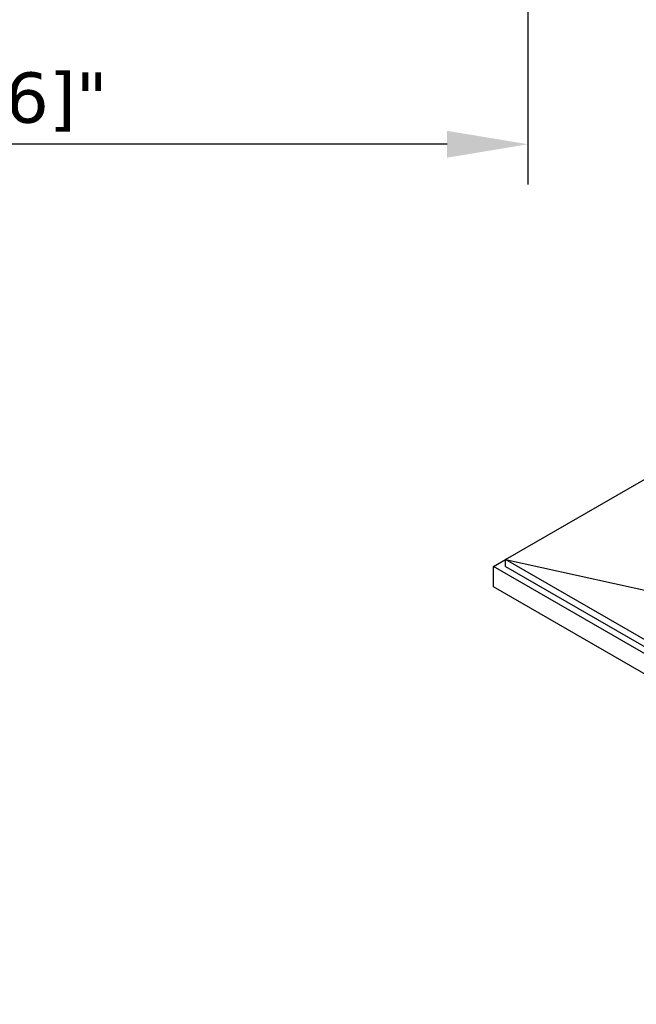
# Model space of a CAD drawing. Header units: millimetres. Extents: x -6858 to 6858, y -375 to 4365.
# Tile 4 of 97: x 1715 to 2174, y 973 to 1707. Entities that reach past the tile are written whole.
import ezdxf

# ---------------------------------------------------------------- set-up
doc = ezdxf.new("R2010")
doc.units = ezdxf.units.MM
doc.header["$LTSCALE"] = 15
doc.layers.add('_Sichtbarkanten', color=7, linetype='Continuous', lineweight=25)
doc.layers.add('Bemaßung (ISO)', color=7, linetype='Continuous', lineweight=25)
doc.styles.add('Notiztext (ISO)', font='verdana.ttf')
doc.dimstyles.new('wedi USA', dxfattribs={"dimscale": 15, "dimtxt": 2.5, "dimasz": 4, "dimexe": 2, "dimexo": 0.8, "dimgap": 0.3, "dimtad": 1, "dimdec": 1, "dimrnd": 1e-08, "dimtxsty": 'Notiztext (ISO)', "dimcen": 0.09, "dimclrd": 7, "dimclre": 7, "dimclrt": 256, "dimadec": 0, "dimazin": 2, "dimtfac": 0.6, "dimtmove": 0, "dimatfit": 3, "dimfxl": 1, "dimtolj": 1, "dimlwd": -1, "dimlwe": -1, "dimarcsym": 0})

# ---------------------------------------------------------------- blocks, each defined once
blk = doc.blocks.new('*D103')
at = {"layer": 'Bemaßung (ISO)', "color": 7, "transparency": 16777216}
for p, q in [((1178.45, 1949.77), (1178.45, 1583.78)), ((2092.85, 1949.77), (2092.85, 1583.78)), ((2032.85, 1613.78), (1238.45, 1613.78))]:
    blk.add_line(p, q, dxfattribs=at)
for points in [[(1238.45, 1623.78), (1238.45, 1603.78), (1178.45, 1613.78)], [(2032.85, 1623.78), (2032.85, 1603.78), (2092.85, 1613.78)]]:
    blk.add_solid(points, dxfattribs=at)
at = {"layer": 'Defpoints', "color": 0, "transparency": 16777216}
for p in [(1178.45, 1961.77), (2092.85, 1961.77), (1178.45, 1613.78)]:
    blk.add_point(p, dxfattribs=at)
at = {"layer": 'Bemaßung (ISO)', "transparency": 16777216, "insert": (1487.11, 1667.34), "char_height": 37.5, "attachment_point": 1, "style": 'Notiztext (ISO)'}
blk.add_mtext('\\A1;914,4 [36]"', dxfattribs=at)

msp = doc.modelspace()

# ---------------------------------------------------------------- linework, layer by layer
at = {"layer": '_Sichtbarkanten'}
for p, q in [((2076.27, 1304.37), (2390.58, 1485.84)), ((2067.29, 1299.19), (2076.27, 1304.37)), ((2606.11, 988.1), (2067.29, 1299.19)), ((2067.29, 1283.96), (2067.29, 1299.19)), ((2076.27, 1304.37), (2184.46, 1280.51)), ((2606.11, 998.47), (2076.27, 1304.37)), ((2076.27, 1299.19), (2076.27, 1304.37)), ((2076.27, 1299.19), (2606.11, 993.29)), ((2606.11, 972.87), (2067.29, 1283.96))]:
    msp.add_line(p, q, dxfattribs=at)

# ---------------------------------------------------------------- dimensions: what is measured, and where the dimension line sits
at = {"layer": 'Bemaßung (ISO)', "color": 7}
dim = msp.add_linear_dim(base=(1178.45, 1613.78), p1=(2092.85, 1961.77), p2=(1178.45, 1961.77), angle=180, text='<>"', dimstyle='wedi USA', override={"dimgap": 0.3, "dimdec": 1, "dimtol": 0, "dimlim": 0, "dimtp": 0, "dimtm": 0, "dimtdec": 2, "dimtofl": 0, "dimatfit": 1}, dxfattribs=at)
dim.commit()
dim.dimension.update_dxf_attribs({"geometry": '*D103', "text_midpoint": (1635.65, 1613.78), "dimtype": 160})

doc.saveas('drawing.dxf')
